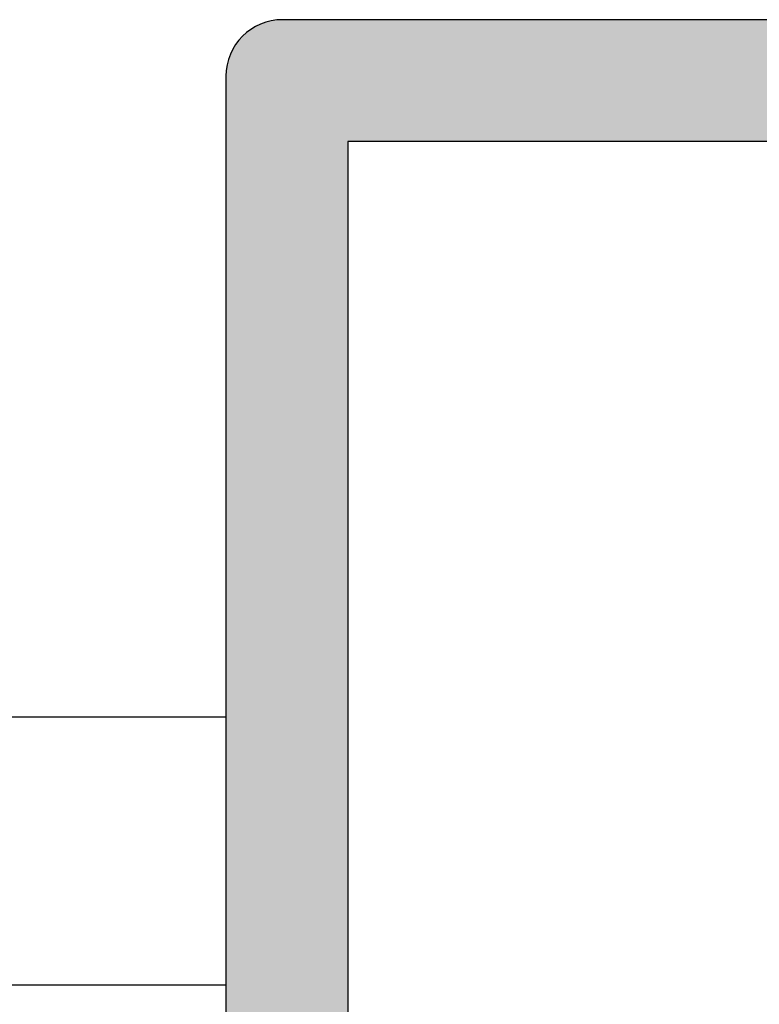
# Model space of a CAD drawing. Header units: millimetres. Extents: x 2709036 to 2756280, y 168165 to 192362.
# Tile 5 of 192: x 2717329 to 2717695, y 175339 to 175826. Entities that reach past the tile are written whole.
import ezdxf

# ---------------------------------------------------------------- set-up
doc = ezdxf.new("R2010")
doc.units = ezdxf.units.MM
doc.header["$MEASUREMENT"] = 0
for name, color, linetype in [('D+H Urządzenia', 30, 'Continuous'), ('DH_SO_NKGs', 14, 'Continuous'), ('DH_SO_YDY', 140, 'Continuous')]:
    doc.layers.add(name, color=color, linetype=linetype)

msp = doc.modelspace()

# ---------------------------------------------------------------- linework, layer by layer
at = {"layer": 'D+H Urządzenia'}
for p, q in [((2718357.97, 175825.82), (2717459.17, 175825.82)), ((2717431.17, 175797.82), (2717431.17, 174899.02)), ((2718325.77, 175765.62), (2717491.37, 175765.62)), ((2717491.37, 175765.62), (2717491.37, 174931.22))]:
    msp.add_line(p, q, dxfattribs=at)
msp.add_arc((2717459.17, 175797.82), 28, 90, 180, dxfattribs=at)
at = {"layer": 'D+H Urządzenia', "lineweight": 0}
for points in [[(2717449.59, 174872.71), (2717445.17, 175822.07), (2717449.59, 175824.13)], [(2717454.31, 174871.44), (2717449.59, 175824.13), (2717454.31, 175825.39)], [(2717449.59, 174872.71), (2717449.59, 175824.13), (2717454.31, 174871.44)], [(2717459.17, 174871.02), (2717454.31, 175825.39), (2717459.17, 175825.82)], [(2717454.31, 174871.44), (2717454.31, 175825.39), (2717459.17, 174871.02)], [(2717491.37, 175765.62), (2717491.37, 175825.82), (2717783.31, 175765.62)], [(2717783.31, 175765.62), (2717491.37, 175825.82), (2717783.31, 175825.82)], [(2717441.17, 174877.57), (2717437.72, 175815.82), (2717441.17, 175819.27)], [(2717445.17, 174874.77), (2717441.17, 175819.27), (2717445.17, 175822.07)], [(2717441.17, 174877.57), (2717441.17, 175819.27), (2717445.17, 174874.77)], [(2717445.17, 174874.77), (2717445.17, 175822.07), (2717449.59, 174872.71)], [(2717437.72, 174881.02), (2717434.92, 175811.82), (2717437.72, 175815.82)], [(2717437.72, 174881.02), (2717437.72, 175815.82), (2717441.17, 174877.57)], [(2717434.92, 174885.02), (2717432.86, 175807.4), (2717434.92, 175811.82)], [(2717434.92, 174885.02), (2717434.92, 175811.82), (2717437.72, 174881.02)], [(2717432.86, 174889.44), (2717431.59, 175802.68), (2717432.86, 175807.4)], [(2717432.86, 174889.44), (2717432.86, 175807.4), (2717434.92, 174885.02)], [(2717431.59, 174894.16), (2717431.17, 175797.82), (2717431.59, 175802.68)], [(2717431.59, 174894.16), (2717431.59, 175802.68), (2717432.86, 174889.44)], [(2717431.17, 174899.02), (2717431.17, 175797.82), (2717431.59, 174894.16)]]:
    msp.add_solid(points, dxfattribs=at)
at = {"layer": 'D+H Urządzenia', "lineweight": 0, "extrusion": (0, 0, -1)}
for points in [[(-2717459.17, 174871.02), (-2717459.17, 175825.82), (-2717491.37, 174871.02)], [(-2717491.37, 174871.02), (-2717459.17, 175825.82), (-2717491.37, 175825.82)]]:
    msp.add_solid(points, dxfattribs=at)
at = {"layer": 'DH_SO_NKGs'}
msp.add_line((2717431.17, 175348.42), (2714875.8, 175348.42), dxfattribs=at)
at = {"layer": 'DH_SO_YDY'}
msp.add_line((2717431.17, 175480.8), (2716631.14, 175480.8), dxfattribs=at)

doc.saveas('drawing.dxf')
